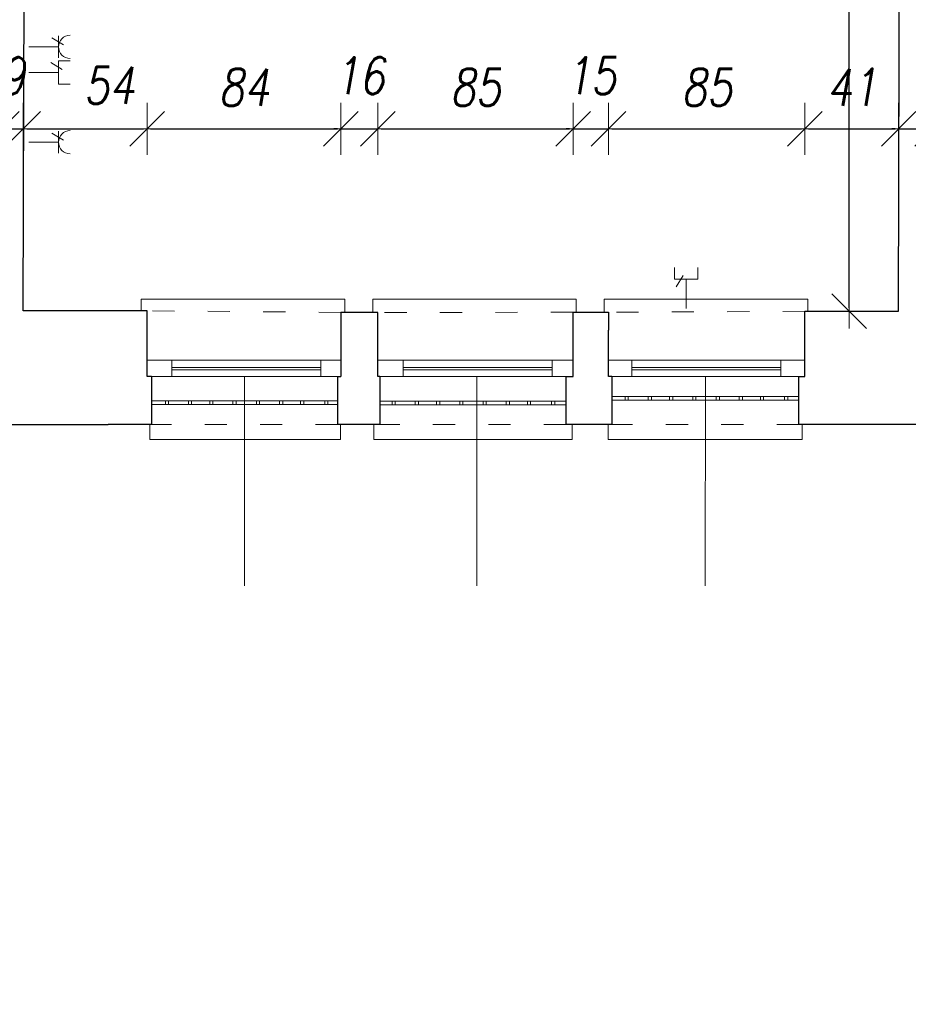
# Model space of a CAD drawing. Header units: millimetres. Extents: x -60479 to 14193, y -32440 to 949.
# Tile 11 of 68: x -45255 to -41408, y -28768 to -24507. Entities that reach past the tile are written whole.
import ezdxf

# ---------------------------------------------------------------- set-up
doc = ezdxf.new("R2010")
doc.units = ezdxf.units.MM
doc.header["$LTSCALE"] = 8
doc.linetypes.add('ACAD_ISO03W100', pattern=[30, 12, -18])
doc.layers.get('Defpoints').update_dxf_attribs({"lineweight": 0})
for name, color, linetype, lineweight in [('A_DIMEN', 7, 'Continuous', 0), ('instalacje', 6, 'Continuous', 0), ('parter_dzwi i okna', 3, 'Continuous', 0), ('parter_kraty', 8, 'Continuous', 0), ('parter_parapet', 6, 'Continuous', 0), ('parter_podciąg', 2, 'ACAD_ISO03W100', 0), ('parter_rzut', 7, 'Continuous', 30), ('RZUT_wymiarowanie', 2, 'Continuous', 0), ('wymiarowanie', 4, 'Continuous', 0)]:
    doc.layers.add(name, color=color, linetype=linetype, lineweight=lineweight)
doc.styles.add('ROMANS1', font='romans.shx', dxfattribs={"width": 0.8, "oblique": 10})
doc.dimstyles.new('NARCH100', dxfattribs={"dimscale": 100, "dimtxt": 1.6, "dimasz": 0.15, "dimexe": 0, "dimexo": 0, "dimgap": 1, "dimtad": 1, "dimdec": 0, "dimlfac": 0.1, "dimrnd": 1, "dimdsep": 46, "dimtxsty": 'ROMANS1', "dimblk": 'wym', "dimcen": -1.5, "dimse1": 1, "dimse2": 1, "dimclrd": 4, "dimclre": 4, "dimclrt": 3, "dimadec": 0, "dimazin": 0, "dimtfac": 0.04, "dimtdec": 0, "dimtmove": 2, "dimatfit": 3, "dimldrblk": 'wym', "dimfxl": 0, "dimtolj": 1, "dimarcsym": 0})

# ---------------------------------------------------------------- blocks, each defined once
blk = doc.blocks.new('wym')
at = {"layer": 'A_DIMEN', "color": 4, "ltscale": 100}
for p, q in [((0, -7.5), (0, 7.5)), ((-5, -5), (5, 5)), ((-5, 0), (5, 0))]:
    blk.add_line(p, q, dxfattribs=at)
blk = doc.blocks.new('*D240')
at = {"layer": 'Defpoints', "color": 0, "transparency": 16777216}
for p in [(-45886.4, -26258.7), (-44684.6, -26258.7), (-44684.6, -31813.7)]:
    blk.add_point(p, dxfattribs=at)
at = {"layer": 'RZUT_wymiarowanie', "color": 4, "lineweight": -2, "transparency": 16777216}
blk.add_line((-45871.4, -31813.7), (-44699.6, -31813.7), dxfattribs=at)
at = {"layer": 'RZUT_wymiarowanie', "color": 4, "lineweight": -2, "transparency": 16777216, "xscale": 15, "yscale": 15, "zscale": 15, "rotation": 179.9999999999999}
blk.add_blockref('wym', (-45886.4, -31813.7), dxfattribs=at)
at = {"layer": 'RZUT_wymiarowanie', "color": 4, "lineweight": -2, "transparency": 16777216, "xscale": 15, "yscale": 15, "zscale": 15}
blk.add_blockref('wym', (-44684.6, -31813.7), dxfattribs=at)
at = {"layer": 'RZUT_wymiarowanie', "color": 3, "transparency": 16777216, "insert": (-45285.5, -31633.7), "char_height": 160, "attachment_point": 5, "style": 'ROMANS1'}
blk.add_mtext('\\A1;120', dxfattribs=at)
blk = doc.blocks.new('*D241')
at = {"layer": 'Defpoints', "color": 0, "transparency": 16777216}
for p in [(-44684.6, -26258.7), (-43878.1, -26258.7), (-43878.1, -31813.7)]:
    blk.add_point(p, dxfattribs=at)
at = {"layer": 'RZUT_wymiarowanie', "color": 4, "lineweight": -2, "transparency": 16777216}
blk.add_line((-44669.6, -31813.7), (-43893.1, -31813.7), dxfattribs=at)
at = {"layer": 'RZUT_wymiarowanie', "color": 4, "lineweight": -2, "transparency": 16777216, "xscale": 15, "yscale": 15, "zscale": 15, "rotation": 179.9999999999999}
blk.add_blockref('wym', (-44684.6, -31813.7), dxfattribs=at)
at = {"layer": 'RZUT_wymiarowanie', "color": 4, "lineweight": -2, "transparency": 16777216, "xscale": 15, "yscale": 15, "zscale": 15}
blk.add_blockref('wym', (-43878.1, -31813.7), dxfattribs=at)
at = {"layer": 'RZUT_wymiarowanie', "color": 3, "transparency": 16777216, "insert": (-44281.3, -31633.7), "char_height": 160, "attachment_point": 5, "style": 'ROMANS1'}
blk.add_mtext('\\A1;81', dxfattribs=at)
blk = doc.blocks.new('*D242')
at = {"layer": 'Defpoints', "color": 0, "transparency": 16777216}
for p in [(-43878.1, -26258.7), (-43696.3, -26258.7), (-43696.3, -31813.7)]:
    blk.add_point(p, dxfattribs=at)
at = {"layer": 'RZUT_wymiarowanie', "color": 4, "lineweight": -2, "transparency": 16777216}
for p, q in [((-43893.1, -31813.7), (-43908.1, -31813.7)), ((-43878.1, -31813.7), (-43696.3, -31813.7)), ((-43681.3, -31813.7), (-43666.3, -31813.7))]:
    blk.add_line(p, q, dxfattribs=at)
at = {"layer": 'RZUT_wymiarowanie', "color": 4, "lineweight": -2, "transparency": 16777216, "xscale": 15, "yscale": 15, "zscale": 15}
for p, rotation in [((-43878.1, -31813.7), 359.9999999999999), ((-43696.3, -31813.7), 179.9999999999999)]:
    blk.add_blockref('wym', p, dxfattribs=dict(at, rotation=rotation))
at = {"layer": 'RZUT_wymiarowanie', "color": 3, "transparency": 16777216, "insert": (-43787.2, -31588.4), "char_height": 160, "attachment_point": 5, "style": 'ROMANS1'}
blk.add_mtext('\\A1;18', dxfattribs=at)
blk = doc.blocks.new('*D243')
at = {"layer": 'Defpoints', "color": 0, "transparency": 16777216}
for p in [(-43696.3, -26258.7), (-42890, -26258.7), (-42890, -31813.7)]:
    blk.add_point(p, dxfattribs=at)
at = {"layer": 'RZUT_wymiarowanie', "color": 4, "lineweight": -2, "transparency": 16777216}
blk.add_line((-43681.3, -31813.7), (-42905, -31813.7), dxfattribs=at)
at = {"layer": 'RZUT_wymiarowanie', "color": 4, "lineweight": -2, "transparency": 16777216, "xscale": 15, "yscale": 15, "zscale": 15, "rotation": 179.9999999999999}
blk.add_blockref('wym', (-43696.3, -31813.7), dxfattribs=at)
at = {"layer": 'RZUT_wymiarowanie', "color": 4, "lineweight": -2, "transparency": 16777216, "xscale": 15, "yscale": 15, "zscale": 15}
blk.add_blockref('wym', (-42890, -31813.7), dxfattribs=at)
at = {"layer": 'RZUT_wymiarowanie', "color": 3, "transparency": 16777216, "insert": (-43293.2, -31633.7), "char_height": 160, "attachment_point": 5, "style": 'ROMANS1'}
blk.add_mtext('\\A1;81', dxfattribs=at)
blk = doc.blocks.new('*D244')
at = {"layer": 'Defpoints', "color": 0, "transparency": 16777216}
for p in [(-42890, -26258.7), (-42691, -26258.7), (-42691, -31813.7)]:
    blk.add_point(p, dxfattribs=at)
at = {"layer": 'RZUT_wymiarowanie', "color": 4, "lineweight": -2, "transparency": 16777216}
for p, q in [((-42905, -31813.7), (-42920, -31813.7)), ((-42890, -31813.7), (-42691, -31813.7)), ((-42676, -31813.7), (-42661, -31813.7))]:
    blk.add_line(p, q, dxfattribs=at)
at = {"layer": 'RZUT_wymiarowanie', "color": 4, "lineweight": -2, "transparency": 16777216, "xscale": 15, "yscale": 15, "zscale": 15}
for p, rotation in [((-42890, -31813.7), 359.9999999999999), ((-42691, -31813.7), 179.9999999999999)]:
    blk.add_blockref('wym', p, dxfattribs=dict(at, rotation=rotation))
at = {"layer": 'RZUT_wymiarowanie', "color": 3, "transparency": 16777216, "insert": (-42790.5, -31596.6), "char_height": 160, "attachment_point": 5, "style": 'ROMANS1'}
blk.add_mtext('\\A1;20', dxfattribs=at)
blk = doc.blocks.new('*D245')
at = {"layer": 'Defpoints', "color": 0, "transparency": 16777216}
for p in [(-42691, -26258.7), (-41882, -26258.7), (-41882, -31813.7)]:
    blk.add_point(p, dxfattribs=at)
at = {"layer": 'RZUT_wymiarowanie', "color": 4, "lineweight": -2, "transparency": 16777216}
blk.add_line((-42676, -31813.7), (-41897, -31813.7), dxfattribs=at)
at = {"layer": 'RZUT_wymiarowanie', "color": 4, "lineweight": -2, "transparency": 16777216, "xscale": 15, "yscale": 15, "zscale": 15, "rotation": 179.9999999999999}
blk.add_blockref('wym', (-42691, -31813.7), dxfattribs=at)
at = {"layer": 'RZUT_wymiarowanie', "color": 4, "lineweight": -2, "transparency": 16777216, "xscale": 15, "yscale": 15, "zscale": 15}
blk.add_blockref('wym', (-41882, -31813.7), dxfattribs=at)
at = {"layer": 'RZUT_wymiarowanie', "color": 3, "transparency": 16777216, "insert": (-42286.5, -31633.7), "char_height": 160, "attachment_point": 5, "style": 'ROMANS1'}
blk.add_mtext('\\A1;81', dxfattribs=at)
blk = doc.blocks.new('*D246')
at = {"layer": 'Defpoints', "color": 0, "transparency": 16777216}
for p in [(-41882, -26258.7), (-40689.9, -26258.7), (-40689.9, -31813.7)]:
    blk.add_point(p, dxfattribs=at)
at = {"layer": 'RZUT_wymiarowanie', "color": 4, "lineweight": -2, "transparency": 16777216}
blk.add_line((-41867, -31813.7), (-40704.9, -31813.7), dxfattribs=at)
at = {"layer": 'RZUT_wymiarowanie', "color": 4, "lineweight": -2, "transparency": 16777216, "xscale": 15, "yscale": 15, "zscale": 15, "rotation": 179.9999999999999}
blk.add_blockref('wym', (-41882, -31813.7), dxfattribs=at)
at = {"layer": 'RZUT_wymiarowanie', "color": 4, "lineweight": -2, "transparency": 16777216, "xscale": 15, "yscale": 15, "zscale": 15}
blk.add_blockref('wym', (-40689.9, -31813.7), dxfattribs=at)
at = {"layer": 'RZUT_wymiarowanie', "color": 3, "transparency": 16777216, "insert": (-41285.9, -31633.7), "char_height": 160, "attachment_point": 5, "style": 'ROMANS1'}
blk.add_mtext('\\A1;119', dxfattribs=at)
blk = doc.blocks.new('*D178')
at = {"layer": 'Defpoints', "color": 0, "transparency": 16777216}
for p in [(-56057.1, -26261.6), (-1532.1, -26294.4), (-1532.1, -32327.7)]:
    blk.add_point(p, dxfattribs=at)
at = {"layer": 'RZUT_wymiarowanie', "color": 4, "lineweight": -2, "transparency": 16777216}
blk.add_line((-56042.1, -32327.7), (-1547.1, -32327.7), dxfattribs=at)
at = {"layer": 'RZUT_wymiarowanie', "color": 4, "lineweight": -2, "transparency": 16777216, "xscale": 15, "yscale": 15, "zscale": 15, "rotation": 179.9999999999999}
blk.add_blockref('wym', (-56057.1, -32327.7), dxfattribs=at)
at = {"layer": 'RZUT_wymiarowanie', "color": 4, "lineweight": -2, "transparency": 16777216, "xscale": 15, "yscale": 15, "zscale": 15}
blk.add_blockref('wym', (-1532.1, -32327.7), dxfattribs=at)
at = {"layer": 'RZUT_wymiarowanie', "color": 3, "transparency": 16777216, "insert": (-28794.6, -32147.7), "char_height": 160, "attachment_point": 5, "style": 'ROMANS1'}
blk.add_mtext('\\A1;5453', dxfattribs=at)
blk = doc.blocks.new('*D497')
at = {"layer": 'Defpoints', "color": 0, "transparency": 16777216}
for p in [(-45239.5, -24979.7), (-45331.6, -25766.8), (-45239.5, -25766.9)]:
    blk.add_point(p, dxfattribs=at)
at = {"layer": 'instalacje', "color": 4, "lineweight": -2, "transparency": 16777216}
for p, q in [((-45346.6, -24979.7), (-45361.6, -24979.7)), ((-45331.6, -24979.7), (-45239.5, -24979.7)), ((-45224.5, -24979.7), (-45209.5, -24979.7))]:
    blk.add_line(p, q, dxfattribs=at)
at = {"layer": 'instalacje', "color": 4, "lineweight": -2, "transparency": 16777216, "xscale": 15, "yscale": 15, "zscale": 15}
for p, rotation in [((-45331.6, -24979.7), 359.9999999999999), ((-45239.5, -24979.7), 179.9999999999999)]:
    blk.add_blockref('wym', p, dxfattribs=dict(at, rotation=rotation))
at = {"layer": 'instalacje', "color": 3, "transparency": 16777216, "insert": (-45285.5, -24749.7), "char_height": 160, "attachment_point": 5, "style": 'ROMANS1'}
blk.add_mtext('\\A1;9', dxfattribs=at)
blk = doc.blocks.new('*D498')
at = {"layer": 'Defpoints', "color": 0, "transparency": 16777216}
for p in [(-44703.5, -24979.7), (-45239.5, -25766.9), (-44703.5, -25981.2)]:
    blk.add_point(p, dxfattribs=at)
at = {"layer": 'instalacje', "color": 4, "lineweight": -2, "transparency": 16777216}
blk.add_line((-45224.5, -24979.7), (-44718.5, -24979.7), dxfattribs=at)
at = {"layer": 'instalacje', "color": 4, "lineweight": -2, "transparency": 16777216, "xscale": 15, "yscale": 15, "zscale": 15, "rotation": 179.9999999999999}
blk.add_blockref('wym', (-45239.5, -24979.7), dxfattribs=at)
at = {"layer": 'instalacje', "color": 4, "lineweight": -2, "transparency": 16777216, "xscale": 15, "yscale": 15, "zscale": 15}
blk.add_blockref('wym', (-44703.5, -24979.7), dxfattribs=at)
at = {"layer": 'instalacje', "color": 3, "transparency": 16777216, "insert": (-44867.9, -24791.3), "char_height": 160, "attachment_point": 5, "style": 'ROMANS1'}
blk.add_mtext('\\A1;54', dxfattribs=at)
blk = doc.blocks.new('*D499')
at = {"layer": 'Defpoints', "color": 0, "transparency": 16777216}
for p in [(-43864.6, -24979.7), (-44703.5, -25981.2), (-43864.6, -25981.2)]:
    blk.add_point(p, dxfattribs=at)
at = {"layer": 'instalacje', "color": 4, "lineweight": -2, "transparency": 16777216}
blk.add_line((-44688.5, -24979.7), (-43879.6, -24979.7), dxfattribs=at)
at = {"layer": 'instalacje', "color": 4, "lineweight": -2, "transparency": 16777216, "xscale": 15, "yscale": 15, "zscale": 15, "rotation": 179.9999999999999}
blk.add_blockref('wym', (-44703.5, -24979.7), dxfattribs=at)
at = {"layer": 'instalacje', "color": 4, "lineweight": -2, "transparency": 16777216, "xscale": 15, "yscale": 15, "zscale": 15}
blk.add_blockref('wym', (-43864.6, -24979.7), dxfattribs=at)
at = {"layer": 'instalacje', "color": 3, "transparency": 16777216, "insert": (-44284.1, -24799.7), "char_height": 160, "attachment_point": 5, "style": 'ROMANS1'}
blk.add_mtext('\\A1;84', dxfattribs=at)
blk = doc.blocks.new('*D500')
at = {"layer": 'Defpoints', "color": 0, "transparency": 16777216}
for p in [(-43704.9, -24979.7), (-43864.6, -25981.2), (-43704.9, -25981.2)]:
    blk.add_point(p, dxfattribs=at)
at = {"layer": 'instalacje', "color": 4, "lineweight": -2, "transparency": 16777216}
for p, q in [((-43879.6, -24979.7), (-43894.6, -24979.7)), ((-43864.6, -24979.7), (-43704.9, -24979.7)), ((-43689.9, -24979.7), (-43674.9, -24979.7))]:
    blk.add_line(p, q, dxfattribs=at)
at = {"layer": 'instalacje', "color": 4, "lineweight": -2, "transparency": 16777216, "xscale": 15, "yscale": 15, "zscale": 15}
for p, rotation in [((-43864.6, -24979.7), 359.9999999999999), ((-43704.9, -24979.7), 179.9999999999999)]:
    blk.add_blockref('wym', p, dxfattribs=dict(at, rotation=rotation))
at = {"layer": 'instalacje', "color": 3, "transparency": 16777216, "insert": (-43784.8, -24749.7), "char_height": 160, "attachment_point": 5, "style": 'ROMANS1'}
blk.add_mtext('\\A1;16', dxfattribs=at)
blk = doc.blocks.new('*D501')
at = {"layer": 'Defpoints', "color": 0, "transparency": 16777216}
for p in [(-42859.7, -24979.7), (-43704.9, -25981.2), (-42859.7, -25981.2)]:
    blk.add_point(p, dxfattribs=at)
at = {"layer": 'instalacje', "color": 4, "lineweight": -2, "transparency": 16777216}
blk.add_line((-43689.9, -24979.7), (-42874.7, -24979.7), dxfattribs=at)
at = {"layer": 'instalacje', "color": 4, "lineweight": -2, "transparency": 16777216, "xscale": 15, "yscale": 15, "zscale": 15, "rotation": 179.9999999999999}
blk.add_blockref('wym', (-43704.9, -24979.7), dxfattribs=at)
at = {"layer": 'instalacje', "color": 4, "lineweight": -2, "transparency": 16777216, "xscale": 15, "yscale": 15, "zscale": 15}
blk.add_blockref('wym', (-42859.7, -24979.7), dxfattribs=at)
at = {"layer": 'instalacje', "color": 3, "transparency": 16777216, "insert": (-43282.3, -24799.7), "char_height": 160, "attachment_point": 5, "style": 'ROMANS1'}
blk.add_mtext('\\A1;85', dxfattribs=at)
blk = doc.blocks.new('*D502')
at = {"layer": 'Defpoints', "color": 0, "transparency": 16777216}
for p in [(-42706.4, -24979.7), (-42859.7, -25981.2), (-42706.4, -25981.2)]:
    blk.add_point(p, dxfattribs=at)
at = {"layer": 'instalacje', "color": 4, "lineweight": -2, "transparency": 16777216}
for p, q in [((-42874.7, -24979.7), (-42889.7, -24979.7)), ((-42859.7, -24979.7), (-42706.4, -24979.7)), ((-42691.4, -24979.7), (-42676.4, -24979.7))]:
    blk.add_line(p, q, dxfattribs=at)
at = {"layer": 'instalacje', "color": 4, "lineweight": -2, "transparency": 16777216, "xscale": 15, "yscale": 15, "zscale": 15}
for p, rotation in [((-42859.7, -24979.7), 359.9999999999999), ((-42706.4, -24979.7), 179.9999999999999)]:
    blk.add_blockref('wym', p, dxfattribs=dict(at, rotation=rotation))
at = {"layer": 'instalacje', "color": 3, "transparency": 16777216, "insert": (-42783, -24749.7), "char_height": 160, "attachment_point": 5, "style": 'ROMANS1'}
blk.add_mtext('\\A1;15', dxfattribs=at)
blk = doc.blocks.new('*D503')
at = {"layer": 'Defpoints', "color": 0, "transparency": 16777216}
for p in [(-41856.1, -24979.7), (-42706.4, -25981.2), (-41856.1, -25981.2)]:
    blk.add_point(p, dxfattribs=at)
at = {"layer": 'instalacje', "color": 4, "lineweight": -2, "transparency": 16777216}
blk.add_line((-42691.4, -24979.7), (-41871.1, -24979.7), dxfattribs=at)
at = {"layer": 'instalacje', "color": 4, "lineweight": -2, "transparency": 16777216, "xscale": 15, "yscale": 15, "zscale": 15, "rotation": 179.9999999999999}
blk.add_blockref('wym', (-42706.4, -24979.7), dxfattribs=at)
at = {"layer": 'instalacje', "color": 4, "lineweight": -2, "transparency": 16777216, "xscale": 15, "yscale": 15, "zscale": 15}
blk.add_blockref('wym', (-41856.1, -24979.7), dxfattribs=at)
at = {"layer": 'instalacje', "color": 3, "transparency": 16777216, "insert": (-42281.2, -24799.7), "char_height": 160, "attachment_point": 5, "style": 'ROMANS1'}
blk.add_mtext('\\A1;85', dxfattribs=at)
blk = doc.blocks.new('*D504')
at = {"layer": 'Defpoints', "color": 0, "transparency": 16777216}
for p in [(-41450.1, -24979.7), (-41450.1, -25769.1), (-41856.1, -25981.2)]:
    blk.add_point(p, dxfattribs=at)
at = {"layer": 'instalacje', "color": 4, "lineweight": -2, "transparency": 16777216}
blk.add_line((-41841.1, -24979.7), (-41465.1, -24979.7), dxfattribs=at)
at = {"layer": 'instalacje', "color": 4, "lineweight": -2, "transparency": 16777216, "xscale": 15, "yscale": 15, "zscale": 15, "rotation": 179.9999999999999}
blk.add_blockref('wym', (-41856.1, -24979.7), dxfattribs=at)
at = {"layer": 'instalacje', "color": 4, "lineweight": -2, "transparency": 16777216, "xscale": 15, "yscale": 15, "zscale": 15}
blk.add_blockref('wym', (-41450.1, -24979.7), dxfattribs=at)
at = {"layer": 'instalacje', "color": 3, "transparency": 16777216, "insert": (-41653.1, -24799.7), "char_height": 160, "attachment_point": 5, "style": 'ROMANS1'}
blk.add_mtext('\\A1;41', dxfattribs=at)
blk = doc.blocks.new('*D505')
at = {"layer": 'Defpoints', "color": 0, "transparency": 16777216}
for p in [(-41305.5, -24979.7), (-41450.1, -25769.1), (-41305.5, -25786.6)]:
    blk.add_point(p, dxfattribs=at)
at = {"layer": 'instalacje', "color": 4, "lineweight": -2, "transparency": 16777216}
for p, q in [((-41465.1, -24979.7), (-41480.1, -24979.7)), ((-41450.1, -24979.7), (-41305.5, -24979.7)), ((-41290.5, -24979.7), (-41275.5, -24979.7))]:
    blk.add_line(p, q, dxfattribs=at)
at = {"layer": 'instalacje', "color": 4, "lineweight": -2, "transparency": 16777216, "xscale": 15, "yscale": 15, "zscale": 15}
for p, rotation in [((-41450.1, -24979.7), 359.9999999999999), ((-41305.5, -24979.7), 179.9999999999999)]:
    blk.add_blockref('wym', p, dxfattribs=dict(at, rotation=rotation))
at = {"layer": 'instalacje', "color": 3, "transparency": 16777216, "insert": (-41179.1, -24749), "char_height": 160, "attachment_point": 5, "style": 'ROMANS1'}
blk.add_mtext('\\A1;14', dxfattribs=at)
blk = doc.blocks.new('*D455')
at = {"layer": 'Defpoints', "color": 0, "transparency": 16777216}
for p in [(-41664.2, -20151.9), (-41436.2, -20151.9), (-41450.1, -25769.1)]:
    blk.add_point(p, dxfattribs=at)
at = {"layer": 'instalacje', "color": 4, "lineweight": -2, "transparency": 16777216}
blk.add_line((-41664.2, -25754.1), (-41664.2, -20166.9), dxfattribs=at)
at = {"layer": 'instalacje', "color": 4, "lineweight": -2, "transparency": 16777216, "xscale": 15, "yscale": 15, "zscale": 15}
for p, rotation in [((-41664.2, -20151.9), 90), ((-41664.2, -25769.1), 270)]:
    blk.add_blockref('wym', p, dxfattribs=dict(at, rotation=rotation))
at = {"layer": 'instalacje', "color": 3, "transparency": 16777216, "insert": (-41844.2, -22960.5), "char_height": 160, "attachment_point": 5, "rotation": 90, "style": 'ROMANS1'}
blk.add_mtext('\\A1;562', dxfattribs=at)

msp = doc.modelspace()

# ---------------------------------------------------------------- linework, layer by layer
at = {"layer": 'instalacje'}
for points in [[(-45087, -24576.9), (-45087, -24672.8)], [(-45087, -24624.9), (-45215, -24624.9)], [(-45065.4, -24616.2), (-45115.1, -24586.3)], [(-45071.1, -24722.1), (-45120.8, -24692.2)], [(-45087, -24785.5), (-45087, -24685)], [(-45036.7, -24685), (-45087, -24685)], [(-45087, -24735.2), (-45215, -24735.2)], [(-45036.7, -24785.5), (-45087, -24785.5)], [(-45065.4, -25028.8), (-45115.1, -24998.9)], [(-45087, -24989.5), (-45087, -25085.4)], [(-45087, -25037.5), (-45215, -25037.5)], [(-42420.3, -25579.2), (-42420.3, -25629.4)], [(-42319.8, -25579.2), (-42319.8, -25629.4)], [(-42319.8, -25629.4), (-42420.3, -25629.4)], [(-42383.1, -25613.6), (-42413, -25663.3)], [(-42370, -25629.4), (-42370, -25757.4)]]:
    msp.add_lwpolyline(points, dxfattribs=at)
for centre in [(-45036.7, -24624.9), (-45036.7, -25037.5)]:
    msp.add_arc(centre, 50.2, 90, 270, dxfattribs=at)
at = {"layer": 'parter_dzwi i okna'}
for points in [[(-43864.6, -25981.2), (-44703.5, -25981.2)], [(-44596.4, -25981.2), (-44596.4, -26051.2)], [(-43951.1, -25981.2), (-43951.1, -26051.2)], [(-42859.7, -25981.2), (-43704.9, -25981.2)], [(-43595.2, -25981.2), (-43595.2, -26051.2)], [(-42949.8, -25981.2), (-42949.8, -26051.2)], [(-41856.1, -25981.2), (-42706.4, -25981.2)], [(-42605.3, -25981.2), (-42605.3, -26051.2)], [(-41959.9, -25981.2), (-41959.9, -26051.2)], [(-43951.1, -26012.4), (-44596.4, -26012.4)], [(-43951.1, -26022), (-44596.4, -26022)], [(-42949.8, -26012.4), (-43595.2, -26012.4)], [(-42949.8, -26022), (-43595.2, -26022)], [(-41959.9, -26012.4), (-42605.3, -26012.4)], [(-41959.9, -26022), (-42605.3, -26022)], [(-43878.1, -26051.2), (-44684.6, -26051.2)], [(-42890, -26051.2), (-43696.3, -26051.2)], [(-41882, -26051.2), (-42691, -26051.2)]]:
    msp.add_lwpolyline(points, dxfattribs=at)
at = {"layer": 'parter_kraty'}
for points in [[(-44684.6, -26156.8), (-43878.1, -26156.8)], [(-44624.4, -26156.8), (-44624.4, -26172.5)], [(-44610.7, -26156.8), (-44610.7, -26172.5)], [(-44524.4, -26156.8), (-44524.4, -26172.5)], [(-44510.6, -26156.8), (-44510.6, -26172.5)], [(-44432, -26156.8), (-44432, -26172.5)], [(-44418.3, -26156.8), (-44418.3, -26172.5)], [(-44331.6, -26156.8), (-44331.6, -26172.5)], [(-44317.8, -26156.8), (-44317.8, -26172.5)], [(-44230.4, -26156.8), (-44230.4, -26172.5)], [(-44216.7, -26156.8), (-44216.7, -26172.5)], [(-44130.2, -26156.8), (-44130.2, -26172.5)], [(-44116.5, -26156.8), (-44116.5, -26172.5)], [(-44039, -26156.8), (-44039, -26172.5)], [(-44025.3, -26156.8), (-44025.3, -26172.5)], [(-43934.3, -26156.8), (-43934.3, -26172.5)], [(-43920.6, -26156.8), (-43920.6, -26172.5)], [(-43696.3, -26158.1), (-42890, -26158.1)], [(-43642.8, -26158.1), (-43642.8, -26173.8)], [(-43629.1, -26158.1), (-43629.1, -26173.8)], [(-43542.8, -26158.1), (-43542.8, -26173.8)], [(-43529, -26158.1), (-43529, -26173.8)], [(-43450.4, -26158.1), (-43450.4, -26173.8)], [(-43436.7, -26158.1), (-43436.7, -26173.8)], [(-43349.9, -26158.1), (-43349.9, -26173.8)], [(-43336.2, -26158.1), (-43336.2, -26173.8)], [(-43248.8, -26158.1), (-43248.8, -26173.8)], [(-43235.1, -26158.1), (-43235.1, -26173.8)], [(-43148.6, -26158.1), (-43148.6, -26173.8)], [(-43134.9, -26158.1), (-43134.9, -26173.8)], [(-43057.4, -26158.1), (-43057.4, -26173.8)], [(-43043.7, -26158.1), (-43043.7, -26173.8)], [(-42952.7, -26158.1), (-42952.7, -26173.8)], [(-42939, -26158.1), (-42939, -26173.8)], [(-42691, -26137.6), (-41882, -26137.6)], [(-42691, -26153.3), (-41882, -26153.3)], [(-42634, -26137.6), (-42634, -26153.3)], [(-42620.3, -26137.6), (-42620.3, -26153.3)], [(-42533.9, -26137.6), (-42533.9, -26153.3)], [(-42520.2, -26137.6), (-42520.2, -26153.3)], [(-42441.6, -26137.6), (-42441.6, -26153.3)], [(-42427.8, -26137.6), (-42427.8, -26153.3)], [(-42341.1, -26137.6), (-42341.1, -26153.3)], [(-42327.4, -26137.6), (-42327.4, -26153.3)], [(-42240, -26137.6), (-42240, -26153.3)], [(-42226.3, -26137.6), (-42226.3, -26153.3)], [(-42139.8, -26137.6), (-42139.8, -26153.3)], [(-42126.1, -26137.6), (-42126.1, -26153.3)], [(-42048.6, -26137.6), (-42048.6, -26153.3)], [(-42034.9, -26137.6), (-42034.9, -26153.3)], [(-41943.9, -26137.6), (-41943.9, -26153.3)], [(-41930.2, -26137.6), (-41930.2, -26153.3)], [(-44684.6, -26172.5), (-43878.1, -26172.5)], [(-43696.3, -26173.8), (-42890, -26173.8)]]:
    msp.add_lwpolyline(points, dxfattribs=at)
at = {"layer": 'parter_parapet'}
for points in [[(-44728.7, -25766.9), (-44728.7, -25716.3), (-43847.5, -25716.3), (-43847.5, -25774.1)], [(-43726.8, -25774.1), (-43726.8, -25716.3), (-42845.7, -25716.3), (-42845.7, -25773.3)], [(-42725.1, -25773.3), (-42725.1, -25716.3), (-41843.9, -25716.3), (-41843.9, -25769.1)], [(-44690.9, -26258.7), (-44690.9, -26324.3), (-43866.5, -26324.3), (-43866.5, -26258.7)], [(-43722.1, -26258.7), (-43722.1, -26324.3), (-42863.1, -26324.3), (-42863.1, -26258.7)], [(-42707.4, -26258.7), (-42707.4, -26324.3), (-41868.4, -26324.3), (-41868.4, -26258.7)]]:
    msp.add_lwpolyline(points, dxfattribs=at)
at = {"layer": 'parter_podciąg'}
for points in [[(-43864.6, -25774.1), (-44703.5, -25766.9)], [(-42859.7, -25773.3), (-43704.9, -25774.1)], [(-41856.1, -25769.1), (-42706.4, -25773.3)], [(-43878.1, -26258.7), (-44684.6, -26258.7)], [(-42890, -26258.7), (-43696.3, -26258.7)], [(-41882, -26258.7), (-42691, -26258.7)]]:
    msp.add_lwpolyline(points, dxfattribs=at)
at = {"layer": 'parter_rzut'}
for points in [[(-41856.1, -25894.9), (-41856.1, -25769.1), (-41450.1, -25769.1), (-41436.2, -20151.9), (-45228, -20151.9)], [(-44703.5, -25850.3), (-44703.5, -25766.9), (-45239.5, -25766.9), (-45228.1, -22075.5)], [(-43704.9, -25850.3), (-43704.9, -25774.1), (-43864.6, -25774.1), (-43864.6, -26051.2)], [(-42859.7, -25894.9), (-42859.7, -25773.3), (-42706.4, -25773.3), (-42706.4, -25850.3)], [(-44684.6, -26051.2), (-44703.5, -26051.2), (-44703.5, -25850.3)], [(-43704.9, -26051.2), (-43704.9, -25850.3)], [(-42691, -26051.2), (-42706.4, -26051.2), (-42706.4, -25850.3)], [(-42691, -26051.2), (-42691, -26258.7), (-42890, -26258.7), (-42890, -26051.2), (-42859.7, -26051.2), (-42859.7, -25894.9)], [(-41692.6, -26258.7), (-41692.6, -26258.7), (-41882, -26258.7), (-41882, -26051.2), (-41856.1, -26051.2), (-41856.1, -25894.9)], [(-44684.6, -26051.2), (-44684.6, -26258.7), (-44871.9, -26258.7)], [(-43696.3, -26051.2), (-43696.3, -26258.7), (-43878.1, -26258.7), (-43878.1, -26051.2), (-43864.6, -26051.2)], [(-43696.3, -26051.2), (-43704.9, -26051.2)], [(-45688, -26258.7), (-44871.9, -26258.7)], [(-40885.4, -26258.7), (-41692.6, -26258.7)]]:
    msp.add_lwpolyline(points, dxfattribs=at)
at = {"layer": 'wymiarowanie'}
for points in [[(-44281.9, -26956.6), (-44281.3, -26051.2)], [(-43276.7, -26956.6), (-43276.1, -26051.2)], [(-42287.1, -26956.6), (-42286.5, -26051.2)]]:
    msp.add_lwpolyline(points, dxfattribs=at)

# ---------------------------------------------------------------- dimensions: what is measured, and where the dimension line sits
at = {"layer": 'instalacje'}
dim = msp.add_linear_dim(base=(-41664.2, -20151.9), p1=(-41450.1, -25769.1), p2=(-41436.2, -20151.9), angle=90, dimstyle='NARCH100', dxfattribs=at)
dim.commit()
dim.dimension.update_dxf_attribs({"geometry": '*D455', "text_midpoint": (-41844.2, -22960.5)})
for base, p1, p2, picture, middle in [((-45239.5, -24979.7), (-45331.6, -25766.8), (-45239.5, -25766.9), '*D497', (-45285.5, -24749.7)), ((-43704.9, -24979.7), (-43864.6, -25981.2), (-43704.9, -25981.2), '*D500', (-43784.8, -24749.7)), ((-42706.4, -24979.7), (-42859.7, -25981.2), (-42706.4, -25981.2), '*D502', (-42783, -24749.7)), ((-43864.6, -24979.7), (-44703.5, -25981.2), (-43864.6, -25981.2), '*D499', (-44284.1, -24799.7)), ((-42859.7, -24979.7), (-43704.9, -25981.2), (-42859.7, -25981.2), '*D501', (-43282.3, -24799.7)), ((-41856.1, -24979.7), (-42706.4, -25981.2), (-41856.1, -25981.2), '*D503', (-42281.2, -24799.7)), ((-41450.1, -24979.7), (-41856.1, -25981.2), (-41450.1, -25769.1), '*D504', (-41653.1, -24799.7))]:
    dim = msp.add_linear_dim(base=base, p1=p1, p2=p2, dimstyle='NARCH100', dxfattribs=at)
    dim.commit()
    dim.dimension.update_dxf_attribs({"geometry": picture, "text_midpoint": middle})
for base, p1, p2, picture, middle in [((-41305.5, -24979.7), (-41450.1, -25769.1), (-41305.5, -25786.6), '*D505', (-41179.1, -24749)), ((-44703.5, -24979.7), (-45239.5, -25766.9), (-44703.5, -25981.2), '*D498', (-44867.9, -24791.3))]:
    dim = msp.add_linear_dim(base=base, p1=p1, p2=p2, dimstyle='NARCH100', dxfattribs=at)
    dim.commit()
    dim.dimension.update_dxf_attribs({"geometry": picture, "text_midpoint": middle, "dimtype": 160})
at = {"layer": 'RZUT_wymiarowanie'}
for base, p1, p2, picture, middle in [((-1532.0609, -32327.7224), (-56057.0718, -26261.5567), (-1532.0609, -26294.3741), '*D178', (-28794.5664, -32147.7224)), ((-44684.6, -31813.7), (-45886.4, -26258.7), (-44684.6, -26258.7), '*D240', (-45285.5, -31633.7)), ((-43878.1, -31813.7), (-44684.6, -26258.7), (-43878.1, -26258.7), '*D241', (-44281.3, -31633.7)), ((-42890, -31813.7), (-43696.3, -26258.7), (-42890, -26258.7), '*D243', (-43293.2, -31633.7)), ((-41882, -31813.7), (-42691, -26258.7), (-41882, -26258.7), '*D245', (-42286.5, -31633.7)), ((-40689.9, -31813.7), (-41882, -26258.7), (-40689.9, -26258.7), '*D246', (-41285.9, -31633.7))]:
    dim = msp.add_linear_dim(base=base, p1=p1, p2=p2, dimstyle='NARCH100', dxfattribs=at)
    dim.commit()
    dim.dimension.update_dxf_attribs({"geometry": picture, "text_midpoint": middle})
for base, p1, p2, picture, middle in [((-43696.3, -31813.7), (-43878.1, -26258.7), (-43696.3, -26258.7), '*D242', (-43787.2, -31588.4)), ((-42691, -31813.7), (-42890, -26258.7), (-42691, -26258.7), '*D244', (-42790.5, -31596.6))]:
    dim = msp.add_linear_dim(base=base, p1=p1, p2=p2, dimstyle='NARCH100', dxfattribs=at)
    dim.commit()
    dim.dimension.update_dxf_attribs({"geometry": picture, "text_midpoint": middle, "dimtype": 160})

doc.saveas('drawing.dxf')
